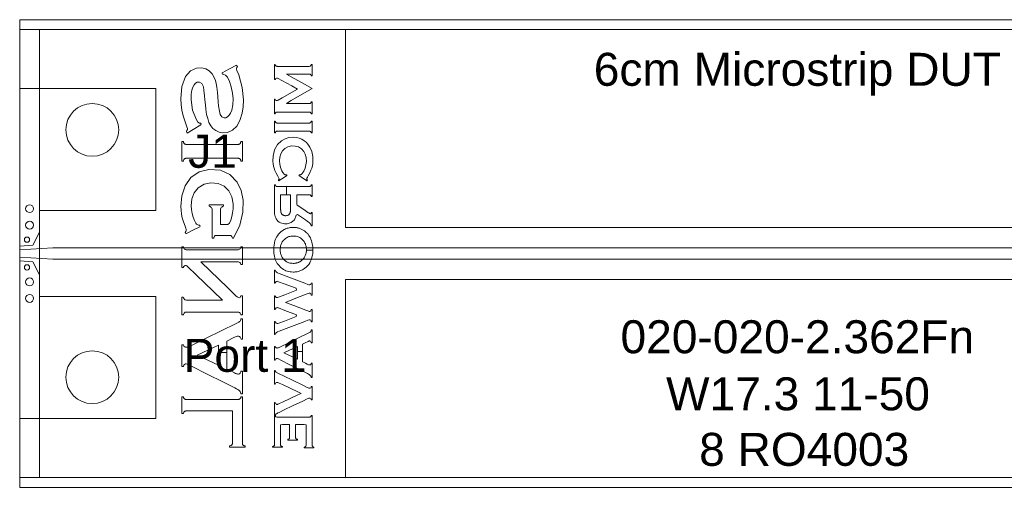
# Model space of a CAD drawing. Header units: inches. Extents: x 0 to 11.5, y 0 to 7.4.
# Tile 13 of 21: x 5.7 to 7.2, y 5.1 to 5.8. Entities that reach past the tile are written whole.
import ezdxf
from ezdxf.enums import TextEntityAlignment as Align

# ---------------------------------------------------------------- set-up
doc = ezdxf.new("R2010")
doc.units = ezdxf.units.IN
for name, color, linetype in [('FAB', 7, 'Continuous'), ('L01', 80, 'Continuous'), ('L02', 172, 'Continuous'), ('L03', 172, 'Continuous'), ('L04', 172, 'Continuous'), ('NON-PLATED', 7, 'Continuous'), ('OUTLINE', 7, 'Continuous'), ('PLATED', 8, 'Continuous'), ('SSB-BLUE', 140, 'Continuous'), ('SSB-WHITE', 8, 'Continuous'), ('SST-BLUE', 174, 'Continuous')]:
    doc.layers.add(name, color=color, linetype=linetype)
doc.styles.get("Standard").update_dxf_attribs({"font": 'arial.ttf'})

msp = doc.modelspace()

# ---------------------------------------------------------------- linework, layer by layer
at = {"layer": 'FAB', "lineweight": 0}
for p, q in [((5.7092, 5.8211), (5.7092, 5.1121)), ((8.0712, 5.8211), (5.7092, 5.8211)), ((5.7092, 5.1121), (8.0712, 5.1121))]:
    msp.add_line(p, q, dxfattribs=at)
at = {"layer": 'L01', "linetype": 'Continuous', "lineweight": 0}
for points in [[(5.7092, 5.4776), (5.7092, 5.4776), (5.7292, 5.4791), (5.7392, 5.4991), (5.7392, 5.5316), (5.9152, 5.5316), (5.9152, 5.7166), (5.7092, 5.7166)], [(5.7092, 5.4721), (5.7092, 5.4721), (5.7092, 5.4611), (5.7092, 5.4611), (5.7592, 5.458), (8.0212, 5.458), (8.0712, 5.4611), (8.0712, 5.4611), (8.0712, 5.4721), (8.0712, 5.4721), (8.0212, 5.4753), (5.7592, 5.4753)], [(5.7092, 5.4556), (5.7092, 5.4556), (5.7292, 5.4541), (5.7392, 5.4341), (5.7392, 5.4016), (5.9152, 5.4016), (5.9152, 5.2166), (5.7092, 5.2166)]]:
    msp.add_lwpolyline(points, close=True, dxfattribs=at)
at = {"layer": 'L02', "lineweight": 0}
msp.add_lwpolyline([(5.7092, 5.8061), (5.7092, 5.1271), (8.0712, 5.1271), (8.0712, 5.8061)], close=True, dxfattribs=at)
at = {"layer": 'L03', "lineweight": 0}
msp.add_lwpolyline([(5.7392, 5.8061), (8.0412, 5.8061), (8.0412, 5.1271), (5.7392, 5.1271)], close=True, dxfattribs=at)
at = {"layer": 'L04', "lineweight": 0}
msp.add_lwpolyline([(5.7092, 5.8061), (5.7092, 5.1271), (8.0712, 5.1271), (8.0712, 5.8061)], close=True, dxfattribs=at)
at = {"layer": 'NON-PLATED', "lineweight": 0}
for centre in [(5.8192, 5.6541), (5.8192, 5.2791)]:
    msp.add_circle(centre, 0.04, dxfattribs=at)
at = {"layer": 'OUTLINE', "lineweight": 0}
msp.add_lwpolyline([(5.7092, 5.8211), (5.7092, 5.1121), (8.0712, 5.1121), (8.0712, 5.8211)], close=True, dxfattribs=at)
at = {"layer": 'PLATED', "lineweight": 0}
for centre, radius in [((5.7242, 5.5346), 0.006), ((5.7242, 5.5096), 0.006), ((5.7202, 5.4876), 0.004), ((5.7202, 5.4456), 0.004), ((5.7242, 5.4236), 0.006), ((5.7242, 5.3986), 0.006)]:
    msp.add_circle(centre, radius, dxfattribs=at)
at = {"layer": 'SSB-BLUE', "lineweight": 0}
for points in [[(5.9719, 5.6548), (5.9837, 5.6617), (5.9839, 5.6627), (5.9832, 5.6641), (5.9828, 5.6643), (5.9824, 5.6643), (5.9814, 5.6644), (5.9792, 5.6659), (5.9764, 5.6702), (5.971, 5.684), (5.9689, 5.6998), (5.9692, 5.708), (5.9702, 5.7144), (5.9716, 5.7189), (5.9734, 5.7222), (5.9757, 5.7248), (5.9783, 5.7262), (5.9815, 5.7265), (5.9852, 5.7244), (5.9875, 5.7193), (5.9884, 5.7142), (5.9893, 5.7056), (5.9899, 5.6997), (5.9905, 5.6921), (5.9912, 5.6856), (5.9924, 5.6775), (5.994, 5.6711), (5.9959, 5.6654), (5.9986, 5.6604), (6.002, 5.6562), (6.0064, 5.6529), (6.0113, 5.6506), (6.0166, 5.6496), (6.024, 5.6502), (6.0316, 5.6536), (6.0381, 5.6597), (6.0429, 5.6684), (6.0461, 5.6794), (6.0477, 5.6891), (6.0482, 5.6994), (6.0464, 5.7185), (6.0411, 5.7373), (6.0383, 5.7441), (6.0376, 5.7462), (6.0377, 5.7473), (6.0383, 5.7487), (6.0391, 5.75), (6.0384, 5.7513), (6.0378, 5.7521), (6.0269, 5.7464), (6.0159, 5.7407), (6.016, 5.7398), (6.0166, 5.7384), (6.017, 5.7383), (6.0173, 5.7383), (6.0186, 5.7382), (6.0212, 5.7369), (6.0238, 5.7339), (6.027, 5.7276), (6.0297, 5.7191), (6.0317, 5.7098), (6.0325, 5.7009), (6.0321, 5.692), (6.0306, 5.6842), (6.0286, 5.6792), (6.0266, 5.6763), (6.0242, 5.674), (6.0217, 5.6725), (6.0189, 5.6721), (6.0154, 5.6736), (6.0131, 5.6774), (6.0117, 5.6824), (6.0106, 5.6906), (6.0101, 5.6967), (6.0094, 5.7043), (6.0088, 5.7108), (6.0079, 5.7189), (6.007, 5.7243), (6.0057, 5.7289), (6.004, 5.7334), (6.0007, 5.7392), (5.9962, 5.7437), (5.991, 5.7467), (5.9853, 5.7482), (5.977, 5.7477), (5.9682, 5.7438), (5.9606, 5.735), (5.955, 5.7198), (5.9534, 5.7012), (5.9538, 5.6923), (5.9549, 5.684), (5.957, 5.6753), (5.9604, 5.6648), (5.9625, 5.6585), (5.9632, 5.6561), (5.9632, 5.6547), (5.9626, 5.653), (5.9618, 5.6515), (5.9623, 5.6503), (5.9628, 5.6493)], [(6.1406, 5.7234), (6.1204, 5.7346), (6.1135, 5.7387), (6.1273, 5.7387), (6.1443, 5.7387), (6.1483, 5.7387), (6.1491, 5.7385), (6.1497, 5.7382), (6.1502, 5.7378), (6.1506, 5.7371), (6.151, 5.7361), (6.1513, 5.736), (6.152, 5.736), (6.1523, 5.7361), (6.1523, 5.742), (6.1523, 5.7507), (6.1522, 5.7532), (6.1517, 5.7532), (6.1511, 5.7532), (6.1508, 5.7526), (6.1504, 5.7517), (6.15, 5.7512), (6.1494, 5.7508), (6.1488, 5.7505), (6.1479, 5.7504), (6.1336, 5.7504), (6.1088, 5.7504), (6.0994, 5.7504), (6.0986, 5.7506), (6.0979, 5.7508), (6.0973, 5.7513), (6.0969, 5.7519), (6.0965, 5.7529), (6.0962, 5.7532), (6.0956, 5.7532), (6.0952, 5.7532), (6.0952, 5.7477), (6.0952, 5.736), (6.0952, 5.7305), (6.0956, 5.7305), (6.0962, 5.7305), (6.0966, 5.731), (6.0972, 5.732), (6.0983, 5.7325), (6.0992, 5.7326), (6.0998, 5.7324), (6.1006, 5.7321), (6.1064, 5.7289), (6.1216, 5.7207), (6.1303, 5.7159), (6.1218, 5.711), (6.1069, 5.7026), (6.101, 5.6993), (6.0998, 5.6988), (6.0989, 5.6985), (6.098, 5.6985), (6.097, 5.699), (6.0965, 5.7001), (6.0962, 5.7006), (6.0956, 5.7006), (6.0952, 5.7006), (6.0952, 5.6952), (6.0952, 5.6838), (6.0952, 5.6785), (6.0956, 5.6785), (6.0962, 5.6785), (6.0965, 5.6788), (6.0969, 5.6797), (6.0973, 5.6803), (6.0979, 5.6808), (6.0986, 5.681), (6.0994, 5.6811), (6.1088, 5.6811), (6.1336, 5.6811), (6.1479, 5.6811), (6.1488, 5.6811), (6.1494, 5.6808), (6.15, 5.6804), (6.1504, 5.6798), (6.1508, 5.679), (6.1511, 5.6785), (6.1517, 5.6785), (6.1522, 5.6785), (6.1523, 5.6811), (6.1523, 5.6903), (6.1523, 5.6967), (6.152, 5.6967), (6.1513, 5.6967), (6.151, 5.6966), (6.1506, 5.6957), (6.1503, 5.695), (6.1497, 5.6945), (6.1491, 5.6942), (6.1483, 5.6941), (6.1443, 5.694), (6.1273, 5.694), (6.1135, 5.694), (6.1204, 5.6984), (6.1406, 5.7102), (6.1523, 5.717)], [(6.1523, 5.717), (6.1523, 5.717)], [(6.1446, 5.6645), (6.1362, 5.6645), (6.1252, 5.6645), (6.1138, 5.6645), (6.1046, 5.6645), (6.0998, 5.6645), (6.0993, 5.6645), (6.0989, 5.6646), (6.0986, 5.6646), (6.0983, 5.6647), (6.098, 5.6649), (6.0977, 5.665), (6.0974, 5.6652), (6.0972, 5.6655), (6.097, 5.6658), (6.0969, 5.6661), (6.0967, 5.6665), (6.0965, 5.6669), (6.0964, 5.6673), (6.0963, 5.6673), (6.096, 5.6673), (6.0958, 5.6673), (6.0955, 5.6673), (6.0952, 5.6673), (6.0952, 5.6673), (6.0952, 5.6661), (6.0952, 5.663), (6.0952, 5.6589), (6.0952, 5.6547), (6.0952, 5.6513), (6.0952, 5.6495), (6.0952, 5.6494), (6.0954, 5.6494), (6.0957, 5.6494), (6.096, 5.6494), (6.0962, 5.6494), (6.0964, 5.6494), (6.0965, 5.6497), (6.0966, 5.6501), (6.0968, 5.6505), (6.097, 5.6509), (6.0972, 5.6512), (6.0974, 5.6514), (6.0976, 5.6516), (6.0979, 5.6518), (6.0982, 5.6519), (6.0985, 5.652), (6.0988, 5.652), (6.0992, 5.6521), (6.0995, 5.6521), (6.1029, 5.6521), (6.1112, 5.6521), (6.1223, 5.6521), (6.1336, 5.6521), (6.1429, 5.6521), (6.1477, 5.6521), (6.1482, 5.6521), (6.1486, 5.652), (6.1489, 5.652), (6.1492, 5.6519), (6.1495, 5.6518), (6.1498, 5.6516), (6.15, 5.6514), (6.1503, 5.6512), (6.1504, 5.6509), (6.1506, 5.6506), (6.1508, 5.6502), (6.1509, 5.6498), (6.151, 5.6494), (6.1511, 5.6494), (6.1514, 5.6494), (6.1517, 5.6494), (6.152, 5.6494), (6.1522, 5.6494), (6.1523, 5.6494), (6.1523, 5.6506), (6.1523, 5.6537), (6.1523, 5.6578), (6.1523, 5.662), (6.1523, 5.6654), (6.1523, 5.6672), (6.1522, 5.6673), (6.152, 5.6673), (6.1518, 5.6673), (6.1515, 5.6673), (6.1512, 5.6673), (6.151, 5.6673), (6.1509, 5.6671), (6.1508, 5.6666), (6.1506, 5.6662), (6.1504, 5.6658), (6.1502, 5.6655), (6.15, 5.6653), (6.1498, 5.6651), (6.1496, 5.6649), (6.1493, 5.6648), (6.149, 5.6647), (6.1487, 5.6646), (6.1483, 5.6645), (6.1479, 5.6645)], [(6.1479, 5.6645), (6.1479, 5.6645)], [(5.9628, 5.6493), (5.9628, 5.6493)], [(6.135, 5.583), (6.1405, 5.5794), (6.1443, 5.577), (6.1446, 5.577), (6.1449, 5.5775), (6.1452, 5.5778), (6.1449, 5.5783), (6.1444, 5.579), (6.1442, 5.5795), (6.1442, 5.58), (6.1445, 5.5809), (6.1452, 5.5824), (6.1464, 5.5846), (6.1487, 5.589), (6.1505, 5.5928), (6.1517, 5.5962), (6.1526, 5.5994), (6.1531, 5.6031), (6.1534, 5.6071), (6.1531, 5.6139), (6.1517, 5.6213), (6.149, 5.6279), (6.1458, 5.6325), (6.1432, 5.6353), (6.1401, 5.6377), (6.1366, 5.6398), (6.1325, 5.6414), (6.128, 5.6425), (6.1233, 5.6428), (6.117, 5.6423), (6.1112, 5.6405), (6.106, 5.6376), (6.0999, 5.6318), (6.0954, 5.6238), (6.0932, 5.614), (6.0929, 5.6064), (6.0933, 5.6024), (6.0939, 5.5989), (6.0947, 5.5958), (6.096, 5.5923), (6.0979, 5.5884), (6.1002, 5.584), (6.1013, 5.5821), (6.102, 5.5808), (6.1022, 5.5799), (6.1022, 5.5794), (6.1019, 5.5789), (6.1014, 5.5782), (6.1012, 5.5778), (6.1015, 5.5774), (6.1018, 5.5769), (6.1023, 5.5772), (6.1066, 5.58), (6.112, 5.5835), (6.114, 5.5849), (6.1138, 5.5852), (6.1134, 5.5857), (6.1132, 5.586), (6.1128, 5.586), (6.1125, 5.586), (6.1122, 5.586), (6.1115, 5.586), (6.1108, 5.5863), (6.1101, 5.5867), (6.1094, 5.5874), (6.1087, 5.5884), (6.1079, 5.5897), (6.1066, 5.5921), (6.1045, 5.5969), (6.1033, 5.6019), (6.103, 5.6071), (6.1035, 5.6129), (6.1049, 5.6179), (6.1073, 5.6221), (6.111, 5.6259), (6.1156, 5.6285), (6.1208, 5.6297), (6.1265, 5.6296), (6.1316, 5.6282), (6.136, 5.6254), (6.1395, 5.6215), (6.1418, 5.6171), (6.1431, 5.612), (6.1435, 5.6062), (6.1429, 5.6011), (6.1416, 5.5962), (6.1395, 5.5914), (6.1384, 5.5895), (6.1375, 5.5882), (6.1368, 5.5873), (6.1361, 5.5866), (6.1354, 5.5862), (6.1346, 5.586), (6.1341, 5.586), (6.1338, 5.586), (6.1334, 5.586), (6.1331, 5.586), (6.1328, 5.5857), (6.1325, 5.5851), (6.1323, 5.5849)], [(6.0341, 5.6321), (6.0207, 5.6321), (6.0031, 5.6321), (5.9849, 5.6321), (5.9701, 5.6321), (5.9624, 5.6321), (5.9615, 5.6321), (5.9609, 5.6321), (5.9604, 5.6322), (5.9599, 5.6324), (5.9595, 5.6326), (5.9591, 5.6328), (5.9587, 5.6331), (5.9584, 5.6335), (5.9581, 5.634), (5.9579, 5.6345), (5.9576, 5.6351), (5.9573, 5.6358), (5.9571, 5.6364), (5.9569, 5.6364), (5.9565, 5.6364), (5.956, 5.6364), (5.9555, 5.6364), (5.9551, 5.6364), (5.9549, 5.6364), (5.9549, 5.6344), (5.9549, 5.6292), (5.9549, 5.6225), (5.9549, 5.6155), (5.9549, 5.6098), (5.9549, 5.6069), (5.955, 5.6067), (5.9554, 5.6067), (5.9558, 5.6067), (5.9564, 5.6067), (5.9568, 5.6067), (5.9571, 5.6067), (5.9573, 5.6071), (5.9575, 5.6079), (5.9577, 5.6085), (5.958, 5.6091), (5.9583, 5.6096), (5.9586, 5.6099), (5.959, 5.6103), (5.9594, 5.6105), (5.9598, 5.6108), (5.9602, 5.6109), (5.9608, 5.611), (5.9613, 5.6111), (5.962, 5.6111), (5.9673, 5.6111), (5.9807, 5.6111), (5.9984, 5.6111), (6.0166, 5.6111), (6.0314, 5.6111), (6.0391, 5.6111), (6.0399, 5.6111), (6.0405, 5.611), (6.0411, 5.6109), (6.0416, 5.6108), (6.0421, 5.6105), (6.0426, 5.6103), (6.043, 5.6099), (6.0433, 5.6096), (6.0435, 5.6091), (6.0438, 5.6086), (6.044, 5.608), (6.0442, 5.6073), (6.0444, 5.6067), (6.0446, 5.6067), (6.045, 5.6067), (6.0456, 5.6067), (6.0461, 5.6067), (6.0465, 5.6067), (6.0467, 5.6067), (6.0467, 5.6088), (6.0467, 5.6139), (6.0467, 5.6207), (6.0467, 5.6276), (6.0467, 5.6333), (6.0467, 5.6363), (6.0466, 5.6364), (6.0462, 5.6364), (6.0457, 5.6364), (6.0452, 5.6364), (6.0447, 5.6364), (6.0444, 5.6364), (6.0443, 5.636), (6.0441, 5.6353), (6.0438, 5.6347), (6.0436, 5.6341), (6.0433, 5.6336), (6.043, 5.6332), (6.0427, 5.6329), (6.0422, 5.6326), (6.0417, 5.6324), (6.0412, 5.6323), (6.0407, 5.6321), (6.0401, 5.6321), (6.0395, 5.6321)], [(6.0395, 5.6321), (6.0395, 5.6321)], [(6.0135, 5.5183), (6.0135, 5.5305), (6.0136, 5.5339), (6.0138, 5.5353), (6.0145, 5.5363), (6.0154, 5.5371), (6.0167, 5.5377), (6.0179, 5.5382), (6.0179, 5.5392), (6.0179, 5.5402), (6.0135, 5.5402), (6.0017, 5.5402), (5.9965, 5.5402), (5.9965, 5.5393), (5.9965, 5.5382), (5.9976, 5.5378), (5.999, 5.5371), (5.9999, 5.5364), (6.0005, 5.5354), (6.0008, 5.534), (6.0009, 5.5292), (6.0009, 5.5064), (6.0009, 5.49), (6.0015, 5.4899), (6.0026, 5.4899), (6.0032, 5.4905), (6.0038, 5.492), (6.0045, 5.493), (6.0054, 5.4937), (6.0067, 5.494), (6.0083, 5.4941), (6.0166, 5.4941), (6.0257, 5.4941), (6.0276, 5.4941), (6.0289, 5.4937), (6.0299, 5.4931), (6.0306, 5.4922), (6.0313, 5.4907), (6.0318, 5.4899), (6.0326, 5.4899), (6.0332, 5.4899), (6.0425, 5.5095), (6.0474, 5.5291), (6.0479, 5.5473), (6.0449, 5.5623), (6.0388, 5.5749), (6.0277, 5.5863), (6.0132, 5.5928), (5.996, 5.594), (5.981, 5.5903), (5.9687, 5.5818), (5.9598, 5.5694), (5.9547, 5.5542), (5.9534, 5.5381), (5.9536, 5.5321), (5.9543, 5.5264), (5.9555, 5.5209), (5.9573, 5.5149), (5.9597, 5.5083), (5.9609, 5.5052), (5.9615, 5.5028), (5.9615, 5.5013), (5.961, 5.5001), (5.9601, 5.4987), (5.9602, 5.498), (5.9608, 5.497), (5.9619, 5.4972), (5.9725, 5.5025), (5.9823, 5.5073), (5.9826, 5.508), (5.9821, 5.5091), (5.9815, 5.5095), (5.98, 5.5097), (5.979, 5.51), (5.9782, 5.5104), (5.9772, 5.5113), (5.9761, 5.5127), (5.9739, 5.5165), (5.9719, 5.5215), (5.9703, 5.5275), (5.9693, 5.5334), (5.9689, 5.5391), (5.97, 5.5493), (5.9735, 5.5584), (5.9798, 5.5662), (5.9885, 5.5716), (5.999, 5.5738), (6.0097, 5.5728), (6.0188, 5.5686), (6.026, 5.5615), (6.0304, 5.5527), (6.0324, 5.542), (6.0324, 5.5343), (6.0318, 5.5285), (6.0306, 5.5227), (6.029, 5.5173), (6.027, 5.5126), (6.0245, 5.5107), (6.0178, 5.5107), (6.0135, 5.5107)], [(6.1323, 5.5849), (6.1323, 5.5849)], [(6.1132, 5.5557), (6.1132, 5.5682), (6.1113, 5.5682), (6.0998, 5.5682), (6.0991, 5.5683), (6.0984, 5.5684), (6.0979, 5.5686), (6.0974, 5.5689), (6.0971, 5.5694), (6.0968, 5.57), (6.0965, 5.5707), (6.0963, 5.571), (6.0958, 5.571), (6.0953, 5.571), (6.0952, 5.5708), (6.0952, 5.5623), (6.0952, 5.5478), (6.0952, 5.5366), (6.0952, 5.5331), (6.0953, 5.5298), (6.0955, 5.527), (6.0958, 5.5247), (6.0964, 5.5227), (6.0971, 5.5208), (6.098, 5.519), (6.0992, 5.5173), (6.1005, 5.5157), (6.1022, 5.5144), (6.1042, 5.5133), (6.1063, 5.5125), (6.1084, 5.512), (6.1105, 5.5117), (6.1143, 5.5117), (6.1207, 5.5136), (6.1254, 5.5179), (6.1281, 5.5247), (6.1302, 5.526), (6.136, 5.5219), (6.142, 5.5176), (6.1447, 5.5158), (6.1467, 5.5143), (6.1483, 5.5131), (6.1493, 5.5121), (6.15, 5.5113), (6.1505, 5.5105), (6.1508, 5.5095), (6.151, 5.5084), (6.1512, 5.5084), (6.1518, 5.5084), (6.1522, 5.5084), (6.1523, 5.5092), (6.1523, 5.5157), (6.1523, 5.524), (6.1523, 5.5289), (6.1521, 5.529), (6.1516, 5.529), (6.1511, 5.529), (6.1509, 5.5287), (6.1506, 5.5278), (6.1502, 5.5272), (6.1496, 5.5269), (6.1491, 5.527), (6.1483, 5.5274), (6.1471, 5.5281), (6.1458, 5.529), (6.1418, 5.5317), (6.135, 5.5364), (6.1298, 5.5401), (6.1291, 5.5416), (6.1291, 5.5468), (6.1291, 5.5528), (6.1291, 5.5557), (6.1327, 5.5557), (6.1402, 5.5557), (6.1467, 5.5557), (6.1482, 5.5557), (6.1489, 5.5556), (6.1494, 5.5554), (6.1499, 5.5552), (6.1503, 5.5548), (6.1506, 5.5542), (6.1508, 5.5536), (6.151, 5.5531), (6.1514, 5.5531), (6.1519, 5.5531), (6.1523, 5.5531), (6.1523, 5.5549), (6.1523, 5.5615), (6.1523, 5.5684), (6.1523, 5.571), (6.152, 5.571), (6.1515, 5.571), (6.151, 5.571), (6.1509, 5.5705), (6.1506, 5.5698), (6.1502, 5.5693), (6.1499, 5.5688), (6.1494, 5.5686), (6.1489, 5.5684), (6.1483, 5.5683), (6.146, 5.5682), (6.1309, 5.5682), (6.1132, 5.5682), (6.1132, 5.5557), (6.1151, 5.5557), (6.1168, 5.5557), (6.1182, 5.5557), (6.1192, 5.5557), (6.1195, 5.5557), (6.1195, 5.5541), (6.1195, 5.5523), (6.1195, 5.5501), (6.1195, 5.5476), (6.1195, 5.545), (6.1195, 5.5425), (6.1195, 5.5402), (6.1195, 5.5384), (6.1195, 5.5371), (6.1195, 5.5366), (6.1195, 5.5359), (6.1195, 5.5352), (6.1195, 5.5345), (6.1195, 5.5338), (6.1195, 5.5332), (6.1195, 5.5327), (6.1195, 5.5321), (6.1194, 5.5316), (6.1194, 5.5312), (6.1194, 5.5308), (6.1194, 5.5305), (6.1193, 5.5302), (6.1192, 5.5299), (6.1192, 5.5296), (6.1191, 5.5293), (6.119, 5.529), (6.1189, 5.5287), (6.1188, 5.5284), (6.1187, 5.5281), (6.1186, 5.5278), (6.1185, 5.5275), (6.1184, 5.5272), (6.1181, 5.5268), (6.1177, 5.5263), (6.1173, 5.5258), (6.1169, 5.5254), (6.1164, 5.5251), (6.1158, 5.5248), (6.1152, 5.5245), (6.1146, 5.5243), (6.1139, 5.5242), (6.1132, 5.5241), (6.1124, 5.524), (6.1116, 5.524), (6.1109, 5.5241), (6.1102, 5.5242), (6.1095, 5.5244), (6.1089, 5.5246), (6.1083, 5.5248), (6.1078, 5.5251), (6.1073, 5.5255), (6.1069, 5.5259), (6.1065, 5.5263), (6.1061, 5.5268), (6.1058, 5.5273), (6.1057, 5.5276), (6.1056, 5.5279), (6.1054, 5.5281), (6.1053, 5.5284), (6.1052, 5.5287), (6.1051, 5.529), (6.105, 5.5293), (6.1049, 5.5296), (6.1049, 5.5299), (6.1048, 5.5302), (6.1048, 5.5305), (6.1047, 5.5309), (6.1047, 5.5313), (6.1047, 5.5317), (6.1047, 5.5322), (6.1046, 5.5327), (6.1046, 5.5333), (6.1046, 5.5339), (6.1046, 5.5345), (6.1046, 5.5352), (6.1046, 5.536), (6.1046, 5.5366), (6.1046, 5.5372), (6.1046, 5.5385), (6.1046, 5.5405), (6.1046, 5.5428), (6.1046, 5.5453), (6.1046, 5.5478), (6.1046, 5.5503), (6.1046, 5.5525), (6.1046, 5.5542), (6.1046, 5.5554), (6.1046, 5.5557), (6.105, 5.5557), (6.106, 5.5557), (6.1074, 5.5557), (6.1092, 5.5557), (6.1111, 5.5557)], [(6.1195, 5.5557), (6.1195, 5.5557)], [(6.1291, 5.5557), (6.1291, 5.5557)], [(6.0135, 5.5107), (6.0135, 5.5107)], [(6.1038, 5.4725), (6.1038, 5.4725), (6.1039, 5.471), (6.104, 5.4695), (6.1042, 5.4681), (6.1045, 5.4667), (6.1049, 5.4654), (6.1053, 5.4641), (6.1058, 5.4629), (6.1064, 5.4617), (6.1071, 5.4605), (6.1078, 5.4595), (6.1086, 5.4584), (6.1096, 5.4573), (6.1107, 5.4562), (6.1119, 5.4553), (6.1131, 5.4545), (6.1144, 5.4537), (6.1158, 5.4531), (6.1172, 5.4526), (6.1187, 5.4522), (6.1202, 5.452), (6.1219, 5.4518), (6.1236, 5.4517), (6.1245, 5.4517), (6.1252, 5.4517), (6.126, 5.4518), (6.1267, 5.4519), (6.1274, 5.452), (6.1281, 5.4521), (6.1288, 5.4523), (6.1295, 5.4524), (6.1302, 5.4527), (6.1309, 5.4529), (6.1316, 5.4532), (6.1323, 5.4535), (6.133, 5.4538), (6.1337, 5.4542), (6.1344, 5.4545), (6.135, 5.455), (6.1356, 5.4554), (6.1363, 5.4559), (6.1369, 5.4564), (6.1374, 5.4569), (6.138, 5.4575), (6.1385, 5.4581), (6.1392, 5.4589), (6.14, 5.4599), (6.1407, 5.461), (6.1413, 5.4622), (6.1419, 5.4634), (6.1424, 5.4646), (6.1428, 5.4659), (6.1431, 5.4672), (6.1433, 5.4686), (6.1435, 5.47), (6.1436, 5.4715), (6.1436, 5.4719), (6.1533, 5.4719), (6.1533, 5.4708), (6.1531, 5.4673), (6.1526, 5.464), (6.152, 5.4609), (6.1511, 5.4579), (6.15, 5.4552), (6.1486, 5.4526), (6.1471, 5.4502), (6.1453, 5.448), (6.1433, 5.446), (6.1411, 5.4442), (6.1391, 5.4428), (6.1378, 5.442), (6.1364, 5.4414), (6.1351, 5.4408), (6.1337, 5.4402), (6.1324, 5.4397), (6.131, 5.4394), (6.1296, 5.439), (6.1281, 5.4388), (6.1267, 5.4386), (6.1252, 5.4385), (6.1235, 5.4385), (6.1212, 5.4386), (6.1189, 5.4389), (6.1167, 5.4393), (6.1146, 5.4399), (6.1126, 5.4406), (6.1107, 5.4415), (6.1088, 5.4425), (6.107, 5.4437), (6.1053, 5.4451), (6.1037, 5.4466), (6.1021, 5.4483), (6.1007, 5.4499), (6.0995, 5.4517), (6.0983, 5.4536), (6.0973, 5.4556), (6.0965, 5.4577), (6.0957, 5.4599), (6.0951, 5.4622), (6.0947, 5.4646), (6.0943, 5.4671), (6.0941, 5.4698), (6.0941, 5.4725), (6.0941, 5.4725), (6.0942, 5.4761), (6.0946, 5.4795), (6.0952, 5.4827), (6.096, 5.4857), (6.097, 5.4886), (6.0983, 5.4912), (6.0998, 5.4936), (6.1014, 5.4959), (6.1033, 5.4979), (6.1054, 5.4998), (6.1077, 5.5015), (6.1091, 5.5024), (6.1105, 5.5031), (6.1118, 5.5038), (6.1132, 5.5044), (6.1146, 5.5049), (6.116, 5.5053), (6.1174, 5.5057), (6.1189, 5.506), (6.1203, 5.5062), (6.1218, 5.5063), (6.1234, 5.5063), (6.1245, 5.5063), (6.1256, 5.5063), (6.1266, 5.5062), (6.1277, 5.5061), (6.1287, 5.5059), (6.1297, 5.5057), (6.1307, 5.5055), (6.1317, 5.5052), (6.1327, 5.5049), (6.1337, 5.5046), (6.1346, 5.5042), (6.1356, 5.5037), (6.1367, 5.5032), (6.1377, 5.5027), (6.1387, 5.5021), (6.1397, 5.5015), (6.1406, 5.5009), (6.1416, 5.5002), (6.1424, 5.4995), (6.1433, 5.4987), (6.1441, 5.4979), (6.1449, 5.4971), (6.1461, 5.4958), (6.1474, 5.494), (6.1485, 5.4922), (6.1496, 5.4903), (6.1505, 5.4882), (6.1513, 5.4861), (6.1519, 5.4839), (6.1525, 5.4815), (6.1529, 5.4791), (6.1531, 5.4765), (6.1533, 5.4739), (6.1533, 5.4719), (6.1436, 5.4719), (6.1436, 5.473), (6.1435, 5.4745), (6.1434, 5.476), (6.1431, 5.4774), (6.1428, 5.4787), (6.1424, 5.48), (6.142, 5.4813), (6.1414, 5.4825), (6.1408, 5.4836), (6.1401, 5.4847), (6.1393, 5.4858), (6.1384, 5.4868), (6.1373, 5.488), (6.1362, 5.489), (6.135, 5.4899), (6.1338, 5.4907), (6.1325, 5.4913), (6.1311, 5.4919), (6.1297, 5.4924), (6.1282, 5.4927), (6.1266, 5.493), (6.125, 5.4931), (6.1234, 5.4931), (6.1217, 5.4931), (6.1202, 5.4929), (6.1186, 5.4926), (6.1172, 5.4922), (6.1158, 5.4917), (6.1144, 5.491), (6.1132, 5.4903), (6.1119, 5.4895), (6.1108, 5.4885), (6.1097, 5.4875), (6.1086, 5.4863), (6.1078, 5.4853), (6.1071, 5.4843), (6.1064, 5.4831), (6.1058, 5.482), (6.1053, 5.4808), (6.1048, 5.4795), (6.1045, 5.4782), (6.1042, 5.4768), (6.104, 5.4754), (6.1039, 5.474)], [(5.9987, 5.4541), (6.026, 5.4541), (6.0395, 5.4541), (6.0408, 5.4539), (6.0419, 5.4536), (6.0429, 5.4531), (6.0435, 5.4522), (6.044, 5.451), (6.0444, 5.4498), (6.0452, 5.4498), (6.0463, 5.4498), (6.0467, 5.4503), (6.0467, 5.4601), (6.0467, 5.4728), (6.0466, 5.4767), (6.0457, 5.4767), (6.0446, 5.4767), (6.0442, 5.4762), (6.0437, 5.4747), (6.0432, 5.4737), (6.0424, 5.473), (6.0413, 5.4726), (6.0402, 5.4724), (6.0341, 5.4723), (6.0007, 5.4723), (5.9673, 5.4723), (5.9613, 5.4724), (5.9601, 5.4726), (5.9592, 5.473), (5.9585, 5.4737), (5.9579, 5.4747), (5.9573, 5.4762), (5.9569, 5.4767), (5.9558, 5.4767), (5.955, 5.4767), (5.9549, 5.4722), (5.9549, 5.4574), (5.9549, 5.4461), (5.9553, 5.4455), (5.9564, 5.4455), (5.9571, 5.4455), (5.9577, 5.447), (5.9587, 5.4481), (5.96, 5.4485), (5.9612, 5.4483), (5.9624, 5.4477), (5.9637, 5.4466), (5.9765, 5.4343), (6.0022, 5.4096), (6.0163, 5.3961), (6.0017, 5.3961), (5.9751, 5.3961), (5.9619, 5.3961), (5.9606, 5.3962), (5.9596, 5.3965), (5.9588, 5.3971), (5.9582, 5.398), (5.9576, 5.3992), (5.9571, 5.4004), (5.9564, 5.4004), (5.9553, 5.4004), (5.9549, 5.3999), (5.9549, 5.3902), (5.9549, 5.3774), (5.955, 5.3735), (5.9558, 5.3735), (5.9569, 5.3735), (5.9573, 5.374), (5.9579, 5.3754), (5.9585, 5.3763), (5.9592, 5.377), (5.9601, 5.3775), (5.9613, 5.3777), (5.9673, 5.3778), (6.0007, 5.3778), (6.0341, 5.3778), (6.0402, 5.3777), (6.0413, 5.3775), (6.0424, 5.377), (6.0432, 5.3763), (6.0437, 5.3754), (6.0442, 5.374), (6.0446, 5.3735), (6.0457, 5.3735), (6.0466, 5.3735), (6.0467, 5.3777), (6.0467, 5.3914), (6.0467, 5.4018), (6.0463, 5.4023), (6.0452, 5.4023), (6.0444, 5.4023), (6.0439, 5.401), (6.043, 5.3999), (6.0417, 5.3995), (6.0405, 5.3998), (6.0389, 5.4008), (6.0369, 5.4027), (6.0239, 5.4152), (5.9979, 5.4403), (5.9837, 5.4541)], [(5.9837, 5.4541), (5.9837, 5.4541)], [(6.1251, 5.3978), (6.1433, 5.4049), (6.1464, 5.4062), (6.1477, 5.4066), (6.1488, 5.4066), (6.1501, 5.4057), (6.151, 5.4037), (6.1515, 5.4037), (6.1522, 5.4037), (6.1523, 5.4076), (6.1523, 5.4186), (6.1522, 5.4218), (6.1515, 5.4218), (6.151, 5.4217), (6.1501, 5.4199), (6.1486, 5.4191), (6.1475, 5.4192), (6.1458, 5.4198), (6.1411, 5.4216), (6.1171, 5.4308), (6.1021, 5.4365), (6.0998, 5.4375), (6.0983, 5.4384), (6.0973, 5.4393), (6.0967, 5.4406), (6.0963, 5.4414), (6.0956, 5.4414), (6.0952, 5.4413), (6.0952, 5.4325), (6.0952, 5.4224), (6.0955, 5.4218), (6.0962, 5.4218), (6.0967, 5.4227), (6.0977, 5.4241), (6.0991, 5.4245), (6.1001, 5.4243), (6.1014, 5.4239), (6.1099, 5.4208), (6.1279, 5.4141), (6.1288, 5.4113), (6.111, 5.4042), (6.1013, 5.4004), (6.1, 5.3998), (6.0991, 5.3997), (6.0978, 5.4), (6.0968, 5.4013), (6.0963, 5.4024), (6.0955, 5.4024), (6.0952, 5.4021), (6.0952, 5.3922), (6.0952, 5.3822), (6.0955, 5.3819), (6.0963, 5.3819), (6.0968, 5.383), (6.098, 5.3843), (6.0994, 5.3847), (6.1002, 5.3845), (6.1015, 5.3841), (6.1111, 5.3804), (6.1288, 5.3736), (6.128, 5.3709), (6.1102, 5.3642), (6.1019, 5.3611), (6.1003, 5.3606), (6.0991, 5.3604), (6.0977, 5.3608), (6.0967, 5.3623), (6.0962, 5.3634), (6.0955, 5.3634), (6.0952, 5.3628), (6.0952, 5.3528), (6.0952, 5.344), (6.0956, 5.3439), (6.0963, 5.3439), (6.0968, 5.3448), (6.0974, 5.3461), (6.0982, 5.3469), (6.0997, 5.3477), (6.1021, 5.3487), (6.1171, 5.3545), (6.1411, 5.3638), (6.1458, 5.3656), (6.1476, 5.3662), (6.1489, 5.3662), (6.1502, 5.3654), (6.151, 5.3633), (6.1515, 5.3632), (6.1522, 5.3632), (6.1523, 5.3665), (6.1523, 5.3777), (6.1522, 5.3817), (6.1515, 5.3817), (6.151, 5.3817), (6.1503, 5.3798), (6.1488, 5.3789), (6.1476, 5.3789), (6.146, 5.3795), (6.1426, 5.3808), (6.1248, 5.3877), (6.112, 5.3926)], [(6.112, 5.3926), (6.112, 5.3926)], [(6.0444, 5.3735), (6.0444, 5.3735), (6.0446, 5.3735), (6.0448, 5.3735), (6.0451, 5.3735), (6.0454, 5.3735), (6.0457, 5.3735), (6.046, 5.3735), (6.0463, 5.3735), (6.0465, 5.3735), (6.0466, 5.3735), (6.0467, 5.3735)], [(6.0232, 5.3166), (6.0232, 5.3286), (6.0232, 5.3339), (6.026, 5.3352), (6.0307, 5.3376), (6.0349, 5.3396), (6.0364, 5.3404), (6.0377, 5.3409), (6.0388, 5.3412), (6.0398, 5.3414), (6.0409, 5.3414), (6.0422, 5.3408), (6.0433, 5.3397), (6.0441, 5.3378), (6.0445, 5.3369), (6.0452, 5.3369), (6.0461, 5.3369), (6.0467, 5.3369), (6.0467, 5.3402), (6.0467, 5.3505), (6.0467, 5.3619), (6.0467, 5.3678), (6.0464, 5.3678), (6.0455, 5.3678), (6.0447, 5.3678), (6.0443, 5.3677), (6.044, 5.3664), (6.0436, 5.3653), (6.043, 5.3643), (6.0423, 5.3635), (6.0414, 5.3626), (6.0401, 5.3618), (6.0384, 5.3609), (6.0352, 5.3594), (6.0164, 5.3502), (5.9896, 5.3371), (5.9697, 5.3274), (5.966, 5.3256), (5.9644, 5.325), (5.9631, 5.3246), (5.9619, 5.3244), (5.9605, 5.3245), (5.9592, 5.3251), (5.9581, 5.3263), (5.9573, 5.328), (5.9569, 5.3283), (5.9561, 5.3283), (5.9553, 5.3283), (5.9549, 5.3283), (5.9549, 5.3228), (5.9549, 5.3107), (5.9549, 5.2992), (5.955, 5.2951), (5.9554, 5.2951), (5.9562, 5.2951), (5.957, 5.2951), (5.9573, 5.2958), (5.9581, 5.2974), (5.9591, 5.2986), (5.9604, 5.2992), (5.9616, 5.2992), (5.9627, 5.2991), (5.9638, 5.2987), (5.9651, 5.2982), (5.9704, 5.2955), (5.9924, 5.2844), (6.019, 5.271), (6.0353, 5.2628), (6.0377, 5.2615), (6.0396, 5.2605), (6.041, 5.2594), (6.042, 5.2585), (6.043, 5.2575), (6.0436, 5.2564), (6.0441, 5.2551), (6.0444, 5.2538), (6.0448, 5.2538), (6.0457, 5.2538), (6.0465, 5.2538), (6.0467, 5.2542), (6.0467, 5.2621), (6.0467, 5.2751), (6.0467, 5.2858), (6.0466, 5.2882), (6.046, 5.2882), (6.0451, 5.2882), (6.0444, 5.2882), (6.0441, 5.287), (6.0433, 5.2853), (6.0422, 5.2842), (6.0407, 5.2837), (6.0396, 5.2837), (6.0387, 5.284), (6.0375, 5.2844), (6.0362, 5.2849), (6.0344, 5.2858), (6.03, 5.288), (6.0253, 5.2903), (6.0232, 5.2914), (6.0232, 5.2914), (6.0232, 5.2985), (6.0232, 5.3166), (6.0106, 5.3166), (6.0106, 5.2974), (5.978, 5.3125), (6.0106, 5.3278), (6.0106, 5.3166)], [(6.13, 5.3181), (6.1378, 5.3181), (6.1378, 5.3259), (6.1378, 5.3293), (6.1395, 5.3301), (6.1425, 5.3315), (6.1451, 5.3328), (6.1461, 5.3333), (6.1469, 5.3337), (6.1476, 5.3339), (6.1481, 5.334), (6.1488, 5.334), (6.1497, 5.3336), (6.1503, 5.3329), (6.1508, 5.3317), (6.1511, 5.3312), (6.1515, 5.3312), (6.152, 5.3312), (6.1523, 5.3312), (6.1523, 5.3332), (6.1523, 5.3398), (6.1523, 5.3469), (6.1523, 5.3507), (6.1521, 5.3507), (6.1516, 5.3507), (6.1512, 5.3507), (6.151, 5.3506), (6.1508, 5.3498), (6.1505, 5.3491), (6.1501, 5.3485), (6.1497, 5.348), (6.1491, 5.3475), (6.1483, 5.347), (6.1473, 5.3464), (6.1453, 5.3454), (6.1336, 5.3396), (6.1168, 5.3313), (6.1044, 5.3252), (6.1021, 5.324), (6.1011, 5.3237), (6.1002, 5.3234), (6.0995, 5.3233), (6.0986, 5.3234), (6.0978, 5.3238), (6.097, 5.3245), (6.0965, 5.3256), (6.0963, 5.3258), (6.0958, 5.3258), (6.0954, 5.3258), (6.0952, 5.3258), (6.0952, 5.3223), (6.0952, 5.3147), (6.0952, 5.3075), (6.0952, 5.3049), (6.0954, 5.3049), (6.0959, 5.3049), (6.0963, 5.3049), (6.0965, 5.3053), (6.097, 5.3063), (6.0977, 5.3071), (6.0985, 5.3075), (6.0993, 5.3075), (6.1, 5.3074), (6.1007, 5.3071), (6.1014, 5.3068), (6.1048, 5.3051), (6.1185, 5.2981), (6.1352, 5.2896), (6.1454, 5.2845), (6.1469, 5.2837), (6.148, 5.283), (6.1489, 5.2823), (6.1495, 5.2817), (6.1501, 5.2811), (6.1505, 5.2804), (6.1508, 5.2796), (6.151, 5.2787), (6.1512, 5.2787), (6.1517, 5.2787), (6.1522, 5.2787), (6.1523, 5.279), (6.1523, 5.284), (6.1523, 5.2922), (6.1523, 5.299), (6.1523, 5.3005), (6.1519, 5.3005), (6.1514, 5.3005), (6.151, 5.3005), (6.1508, 5.2997), (6.1503, 5.2986), (6.1496, 5.2979), (6.1487, 5.2976), (6.1481, 5.2976), (6.1475, 5.2977), (6.1468, 5.298), (6.146, 5.2983), (6.1448, 5.2989), (6.142, 5.3003), (6.1391, 5.3018), (6.1378, 5.3025), (6.1378, 5.3025), (6.1378, 5.307), (6.1378, 5.3181), (6.13, 5.3181), (6.13, 5.3062), (6.1095, 5.3158), (6.13, 5.3254)], [(6.1305, 5.2522), (6.119, 5.2468), (6.1074, 5.2414), (6.1022, 5.239), (6.1012, 5.2385), (6.1003, 5.2382), (6.0996, 5.2379), (6.099, 5.2379), (6.0981, 5.2381), (6.0974, 5.2386), (6.0968, 5.2395), (6.0964, 5.2408), (6.0962, 5.2408), (6.0958, 5.2408), (6.0954, 5.2408), (6.0952, 5.2408), (6.0952, 5.2376), (6.0952, 5.2307), (6.0952, 5.2237), (6.0952, 5.2206), (6.0954, 5.2206), (6.0958, 5.2206), (6.0962, 5.2206), (6.0964, 5.2206), (6.0966, 5.2215), (6.0968, 5.2222), (6.0971, 5.2228), (6.0975, 5.2234), (6.0982, 5.2237), (6.0991, 5.2243), (6.1005, 5.225), (6.1022, 5.2258), (6.1089, 5.229), (6.1236, 5.236), (6.1383, 5.243), (6.1449, 5.2461), (6.1462, 5.2467), (6.1472, 5.2471), (6.1479, 5.2474), (6.1485, 5.2475), (6.1494, 5.2473), (6.1502, 5.2468), (6.1507, 5.246), (6.151, 5.2448), (6.1512, 5.2448), (6.1516, 5.2448), (6.1521, 5.2448), (6.1523, 5.2448), (6.1523, 5.2479), (6.1523, 5.2549), (6.1523, 5.2619), (6.1523, 5.2651), (6.1521, 5.2651), (6.1516, 5.2651), (6.1512, 5.2651), (6.151, 5.2651), (6.1507, 5.2639), (6.1501, 5.2631), (6.1494, 5.2626), (6.1484, 5.2624), (6.1479, 5.2625), (6.1472, 5.2627), (6.1462, 5.2631), (6.1449, 5.2636), (6.1383, 5.2668), (6.1236, 5.2739), (6.1089, 5.281), (6.1022, 5.2842), (6.1005, 5.285), (6.0991, 5.2857), (6.0982, 5.2863), (6.0975, 5.2867), (6.0971, 5.2871), (6.0968, 5.2877), (6.0966, 5.2884), (6.0964, 5.2892), (6.0962, 5.2892), (6.0958, 5.2892), (6.0954, 5.2892), (6.0952, 5.2892), (6.0952, 5.286), (6.0952, 5.2788), (6.0952, 5.2716), (6.0952, 5.2684), (6.0954, 5.2684), (6.0958, 5.2684), (6.0962, 5.2684), (6.0964, 5.2684), (6.0968, 5.2696), (6.0974, 5.2704), (6.0981, 5.271), (6.099, 5.2711), (6.0996, 5.2711), (6.1003, 5.2709), (6.1012, 5.2706), (6.1022, 5.2702), (6.1074, 5.2678), (6.119, 5.2624), (6.1305, 5.2571), (6.1358, 5.2546)], [(6.1358, 5.2546), (6.1358, 5.2546)], [(6.0315, 5.2224), (6.0315, 5.2093), (6.0315, 5.1942), (6.0315, 5.1824), (6.0315, 5.1789), (6.0314, 5.1782), (6.0312, 5.1776), (6.031, 5.177), (6.0307, 5.1765), (6.0303, 5.1761), (6.0297, 5.1758), (6.0291, 5.1755), (6.0283, 5.1752), (6.0274, 5.1749), (6.0271, 5.1747), (6.0271, 5.1743), (6.0271, 5.1737), (6.0271, 5.1732), (6.0271, 5.1729), (6.0296, 5.1729), (6.0358, 5.1729), (6.0432, 5.1729), (6.0491, 5.1729), (6.0509, 5.1729), (6.0509, 5.1732), (6.0509, 5.1738), (6.0509, 5.1744), (6.0509, 5.1748), (6.0504, 5.1749), (6.0495, 5.1752), (6.0487, 5.1755), (6.0481, 5.1758), (6.0476, 5.1762), (6.0473, 5.1766), (6.047, 5.1771), (6.0468, 5.1777), (6.0467, 5.1783), (6.0467, 5.179), (6.0467, 5.1857), (6.0467, 5.2037), (6.0467, 5.2255), (6.0467, 5.2431), (6.0467, 5.2491), (6.0464, 5.2491), (6.0457, 5.2491), (6.045, 5.2491), (6.0445, 5.2491), (6.0443, 5.2488), (6.044, 5.248), (6.0437, 5.2473), (6.0433, 5.2467), (6.0429, 5.2462), (6.0424, 5.2459), (6.0418, 5.2457), (6.0411, 5.2455), (6.0404, 5.2454), (6.0396, 5.2453), (6.0328, 5.2453), (6.0133, 5.2453), (5.9893, 5.2453), (5.9694, 5.2453), (5.962, 5.2453), (5.9611, 5.2454), (5.9604, 5.2455), (5.9598, 5.2456), (5.9592, 5.2459), (5.9588, 5.2462), (5.9583, 5.2467), (5.958, 5.2473), (5.9576, 5.2479), (5.9573, 5.2487), (5.9571, 5.2491), (5.9566, 5.2491), (5.9559, 5.2491), (5.9553, 5.2491), (5.955, 5.2491), (5.9549, 5.2472), (5.9549, 5.2411), (5.9549, 5.2334), (5.9549, 5.2269), (5.9549, 5.2243), (5.9552, 5.2243), (5.9558, 5.2243), (5.9565, 5.2243), (5.957, 5.2243), (5.9572, 5.2245), (5.9575, 5.2253), (5.9579, 5.226), (5.9582, 5.2266), (5.9587, 5.2271), (5.9591, 5.2274), (5.9597, 5.2277), (5.9603, 5.2278), (5.961, 5.2279), (5.9619, 5.228), (5.9668, 5.228), (5.9835, 5.228), (6.005, 5.228), (6.0236, 5.228), (6.0315, 5.228)], [(6.0315, 5.228), (6.0315, 5.228)], [(6.132, 5.2076), (6.14, 5.2076), (6.143, 5.207), (6.143, 5.1945), (6.143, 5.179), (6.143, 5.1753), (6.1428, 5.1747), (6.1424, 5.1742), (6.142, 5.1737), (6.1413, 5.1734), (6.1404, 5.1731), (6.1403, 5.1728), (6.1403, 5.1722), (6.1403, 5.1719), (6.1455, 5.1719), (6.153, 5.1719), (6.1551, 5.1719), (6.1551, 5.1724), (6.1551, 5.173), (6.1545, 5.1732), (6.1536, 5.1735), (6.153, 5.1739), (6.1526, 5.1744), (6.1524, 5.175), (6.1523, 5.1757), (6.1523, 5.189), (6.1523, 5.2121), (6.1523, 5.2208), (6.1518, 5.2208), (6.1511, 5.2208), (6.1509, 5.2204), (6.1505, 5.2197), (6.15, 5.2191), (6.1495, 5.2188), (6.1488, 5.2186), (6.148, 5.2185), (6.1362, 5.2185), (6.1113, 5.2185), (6.0995, 5.2185), (6.0987, 5.2186), (6.098, 5.2188), (6.0974, 5.2191), (6.0969, 5.2197), (6.0966, 5.2204), (6.0963, 5.2208), (6.0957, 5.2208), (6.0952, 5.2208), (6.0952, 5.2123), (6.0952, 5.1896), (6.0952, 5.1766), (6.0951, 5.1758), (6.0949, 5.1752), (6.0945, 5.1748), (6.0938, 5.1744), (6.093, 5.174), (6.0924, 5.1738), (6.0924, 5.1733), (6.0924, 5.1729), (6.0946, 5.1729), (6.1021, 5.1729), (6.1073, 5.1729), (6.1073, 5.1731), (6.1073, 5.1736), (6.1072, 5.1739), (6.1063, 5.1742), (6.1055, 5.1746), (6.105, 5.175), (6.1047, 5.1755), (6.1046, 5.1762), (6.1046, 5.1798), (6.1046, 5.1949), (6.1046, 5.207), (6.1072, 5.2076), (6.1141, 5.2076), (6.1181, 5.2076), (6.1181, 5.2016), (6.1181, 5.1913), (6.1181, 5.1873), (6.118, 5.1866), (6.1178, 5.186), (6.1173, 5.1855), (6.1167, 5.1852), (6.1158, 5.1849), (6.1155, 5.1847), (6.1155, 5.1841), (6.1155, 5.1837), (6.119, 5.1836), (6.1265, 5.1836), (6.13, 5.1837), (6.13, 5.1841), (6.13, 5.1847), (6.1296, 5.1849), (6.1288, 5.1852), (6.1281, 5.1855), (6.1277, 5.186), (6.1275, 5.1866), (6.1273, 5.1873), (6.1273, 5.1913), (6.1273, 5.2016), (6.1273, 5.2076)], [(6.1273, 5.2076), (6.1273, 5.2076)]]:
    msp.add_lwpolyline(points, close=True, dxfattribs=at)
at = {"layer": 'SSB-WHITE', "lineweight": 0}
for points in [[(6.2027, 5.8061), (7.5777, 5.8061), (7.5777, 5.5061), (6.2027, 5.5061)], [(6.2027, 5.1271), (7.5777, 5.1271), (7.5777, 5.4271), (6.2027, 5.4271)]]:
    msp.add_lwpolyline(points, close=True, dxfattribs=at)

# ---------------------------------------------------------------- texts
at = {"layer": 'SST-BLUE', "lineweight": 0}
for s, p in [('6cm Microstrip DUT', (6.8875, 5.7459)), ('J1', (6.0014, 5.6216)), ('020-020-2.362Fn', (6.8875, 5.3404)), ('Port 1', (6.0508, 5.3122)), ('W17.3 11-50', (6.8885, 5.2539)), ('8 RO4003', (6.8979, 5.1697))]:
    msp.add_text(s, height=0.05, dxfattribs=at).set_placement(p, align=Align.MIDDLE_CENTER)

doc.saveas('drawing.dxf')
